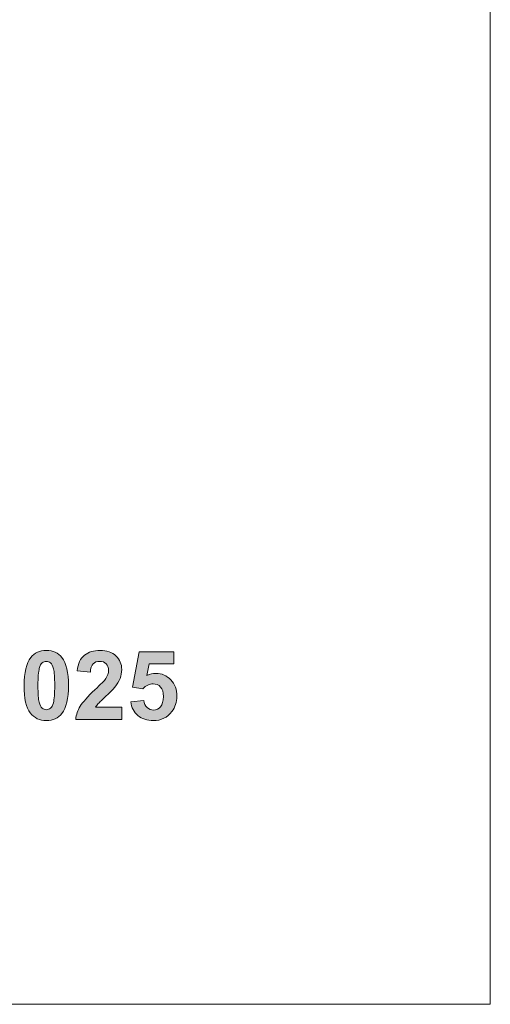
# Model space of a CAD drawing. Header units: millimetres. Extents: x 7 to 595, y -296 to -6.
# Tile 94 of 131: x 328 to 346, y -90 to -54. Entities that reach past the tile are written whole.
import ezdxf

# ---------------------------------------------------------------- set-up
doc = ezdxf.new("R2010")
doc.units = ezdxf.units.MM
doc.header["$MEASUREMENT"] = 0
doc.layers.add('Layer 1', color=7, linetype='Continuous', lineweight=0)

# ---------------------------------------------------------------- blocks, each defined once
blk = doc.blocks.new('Block_11')
at = {"layer": 'Layer 1', "true_color": 0x010101, "transparency": 33554687}
h = blk.add_hatch(color=18, dxfattribs=at)
edge = h.paths.add_edge_path()
edge.add_spline(control_points=[(329.309, -77.531), (329.251, -77.531), (329.199, -77.55), (329.154, -77.587), (329.109, -77.624), (329.074, -77.692), (329.049, -77.789), (329.016, -77.915), (328.999, -78.127), (328.999, -78.425), (328.999, -78.723), (329.014, -78.928), (329.044, -79.039), (329.073, -79.151), (329.11, -79.225), (329.155, -79.262), (329.2, -79.3), (329.251, -79.318), (329.309, -79.318), (329.367, -79.318), (329.419, -79.299), (329.464, -79.261), (329.509, -79.224), (329.544, -79.157), (329.569, -79.059), (329.602, -78.935), (329.619, -78.723), (329.619, -78.425), (329.619, -78.127), (329.604, -77.922), (329.574, -77.811), (329.545, -77.699), (329.508, -77.624), (329.463, -77.587), (329.418, -77.55), (329.367, -77.531), (329.309, -77.531)], knot_values=[0, 0, 0, 0, 1, 1, 1, 2, 2, 2, 3, 3, 3, 4, 4, 4, 5, 5, 5, 6, 6, 6, 7, 7, 7, 8, 8, 8, 9, 9, 9, 10, 10, 10, 11, 11, 11, 12, 12, 12, 12], degree=3, periodic=0)
edge = h.paths.add_edge_path()
edge.add_spline(control_points=[(329.309, -77.127), (329.554, -77.127), (329.746, -77.215), (329.885, -77.391), (330.049, -77.599), (330.132, -77.944), (330.132, -78.425), (330.132, -78.906), (330.049, -79.251), (329.883, -79.461), (329.746, -79.635), (329.554, -79.721), (329.309, -79.721), (329.062, -79.721), (328.864, -79.626), (328.713, -79.436), (328.562, -79.246), (328.486, -78.907), (328.486, -78.42), (328.486, -77.942), (328.569, -77.597), (328.735, -77.387), (328.873, -77.214), (329.064, -77.127), (329.309, -77.127), (329.309, -77.127), (329.309, -77.127), (329.309, -77.127)], knot_values=[0, 0, 0, 0, 1, 1, 1, 2, 2, 2, 3, 3, 3, 4, 4, 4, 5, 5, 5, 6, 6, 6, 7, 7, 7, 8, 8, 8, 9, 9, 9, 9], degree=3, periodic=0)
h = blk.add_hatch(color=18, dxfattribs=at)
edge = h.paths.add_edge_path()
edge.add_spline(control_points=[(332.096, -79.226), (332.096, -79.226), (332.096, -79.675), (332.096, -79.675), (332.096, -79.675), (330.394, -79.675), (330.394, -79.675), (330.413, -79.504), (330.468, -79.343), (330.56, -79.19), (330.652, -79.037), (330.834, -78.834), (331.106, -78.581), (331.324, -78.377), (331.458, -78.238), (331.508, -78.166), (331.574, -78.066), (331.608, -77.967), (331.608, -77.868), (331.608, -77.76), (331.579, -77.676), (331.521, -77.618), (331.463, -77.56), (331.383, -77.531), (331.281, -77.531), (331.179, -77.531), (331.099, -77.561), (331.039, -77.623), (330.979, -77.683), (330.945, -77.785), (330.936, -77.927), (330.936, -77.927), (330.451, -77.879), (330.451, -77.879), (330.48, -77.611), (330.57, -77.419), (330.722, -77.302), (330.874, -77.186), (331.064, -77.127), (331.293, -77.127), (331.543, -77.127), (331.739, -77.195), (331.882, -77.33), (332.025, -77.465), (332.096, -77.633), (332.096, -77.834), (332.096, -77.949), (332.076, -78.057), (332.035, -78.161), (331.994, -78.264), (331.93, -78.372), (331.84, -78.486), (331.782, -78.561), (331.675, -78.669), (331.522, -78.81), (331.368, -78.951), (331.271, -79.044), (331.23, -79.091), (331.189, -79.137), (331.156, -79.182), (331.13, -79.226), (331.13, -79.226), (332.096, -79.226), (332.096, -79.226)], knot_values=[0, 0, 0, 0, 1, 1, 1, 2, 2, 2, 3, 3, 3, 4, 4, 4, 5, 5, 5, 6, 6, 6, 7, 7, 7, 8, 8, 8, 9, 9, 9, 10, 10, 10, 11, 11, 11, 12, 12, 12, 13, 13, 13, 14, 14, 14, 15, 15, 15, 16, 16, 16, 17, 17, 17, 18, 18, 18, 19, 19, 19, 20, 20, 20, 21, 21, 21, 21], degree=3, periodic=0)
h = blk.add_hatch(color=18, dxfattribs=at)
edge = h.paths.add_edge_path()
edge.add_spline(control_points=[(332.43, -79.025), (332.43, -79.025), (332.915, -78.975), (332.915, -78.975), (332.929, -79.084), (332.969, -79.172), (333.037, -79.236), (333.106, -79.3), (333.184, -79.332), (333.273, -79.332), (333.375, -79.332), (333.461, -79.291), (333.531, -79.208), (333.601, -79.124), (333.637, -78.999), (333.637, -78.832), (333.637, -78.676), (333.602, -78.558), (333.531, -78.48), (333.462, -78.401), (333.371, -78.362), (333.259, -78.362), (333.119, -78.362), (332.994, -78.424), (332.883, -78.546), (332.883, -78.546), (332.49, -78.49), (332.49, -78.49), (332.49, -78.49), (332.738, -77.173), (332.738, -77.173), (332.738, -77.173), (334.022, -77.173), (334.022, -77.173), (334.022, -77.173), (334.022, -77.626), (334.022, -77.626), (334.022, -77.626), (333.106, -77.626), (333.106, -77.626), (333.106, -77.626), (333.03, -78.057), (333.03, -78.057), (333.138, -78.004), (333.248, -77.977), (333.362, -77.977), (333.577, -77.977), (333.76, -78.055), (333.91, -78.213), (334.061, -78.369), (334.136, -78.573), (334.136, -78.825), (334.136, -79.034), (334.075, -79.221), (333.954, -79.385), (333.789, -79.609), (333.56, -79.721), (333.267, -79.721), (333.033, -79.721), (332.842, -79.658), (332.694, -79.533), (332.546, -79.406), (332.459, -79.238), (332.43, -79.025)], knot_values=[0, 0, 0, 0, 1, 1, 1, 2, 2, 2, 3, 3, 3, 4, 4, 4, 5, 5, 5, 6, 6, 6, 7, 7, 7, 8, 8, 8, 9, 9, 9, 10, 10, 10, 11, 11, 11, 12, 12, 12, 13, 13, 13, 14, 14, 14, 15, 15, 15, 16, 16, 16, 17, 17, 17, 18, 18, 18, 19, 19, 19, 20, 20, 20, 21, 21, 21, 21], degree=3, periodic=0)
at = {"layer": 'Layer 1', "color": 242, "lineweight": 0, "true_color": 0xe32227}
blk.add_lwpolyline([(270.726, -90.21), (345.726, -90.21), (345.726, -15.21), (291.732, -15.21), (270.726, -40.223), (270.726, -55.21), (230.726, -55.21), (234.694, -60.317), (270.726, -62.645)], close=True, dxfattribs=at)
at = {"layer": 'Layer 1'}
for points, knots in [([(329.309, -77.127), (329.554, -77.127), (329.746, -77.215), (329.885, -77.391), (330.049, -77.599), (330.132, -77.944), (330.132, -78.425), (330.132, -78.906), (330.049, -79.251), (329.883, -79.461), (329.746, -79.635), (329.554, -79.721), (329.309, -79.721), (329.062, -79.721), (328.864, -79.626), (328.713, -79.436), (328.562, -79.246), (328.486, -78.907), (328.486, -78.42), (328.486, -77.942), (328.569, -77.597), (328.735, -77.387), (328.873, -77.214), (329.064, -77.127), (329.309, -77.127), (329.309, -77.127), (329.309, -77.127), (329.309, -77.127)], [0, 0, 0, 0, 1, 1, 1, 2, 2, 2, 3, 3, 3, 4, 4, 4, 5, 5, 5, 6, 6, 6, 7, 7, 7, 8, 8, 8, 9, 9, 9, 9]), ([(332.096, -79.226), (332.096, -79.226), (332.096, -79.675), (332.096, -79.675), (332.096, -79.675), (330.394, -79.675), (330.394, -79.675), (330.413, -79.504), (330.468, -79.343), (330.56, -79.19), (330.652, -79.037), (330.834, -78.834), (331.106, -78.581), (331.324, -78.377), (331.458, -78.238), (331.508, -78.166), (331.574, -78.066), (331.608, -77.967), (331.608, -77.868), (331.608, -77.76), (331.579, -77.676), (331.521, -77.618), (331.463, -77.56), (331.383, -77.531), (331.281, -77.531), (331.179, -77.531), (331.099, -77.561), (331.039, -77.623), (330.979, -77.683), (330.945, -77.785), (330.936, -77.927), (330.936, -77.927), (330.451, -77.879), (330.451, -77.879), (330.48, -77.611), (330.57, -77.419), (330.722, -77.302), (330.874, -77.186), (331.064, -77.127), (331.293, -77.127), (331.543, -77.127), (331.739, -77.195), (331.882, -77.33), (332.025, -77.465), (332.096, -77.633), (332.096, -77.834), (332.096, -77.949), (332.076, -78.057), (332.035, -78.161), (331.994, -78.264), (331.93, -78.372), (331.84, -78.486), (331.782, -78.561), (331.675, -78.669), (331.522, -78.81), (331.368, -78.951), (331.271, -79.044), (331.23, -79.091), (331.189, -79.137), (331.156, -79.182), (331.13, -79.226), (331.13, -79.226), (332.096, -79.226), (332.096, -79.226)], [0, 0, 0, 0, 1, 1, 1, 2, 2, 2, 3, 3, 3, 4, 4, 4, 5, 5, 5, 6, 6, 6, 7, 7, 7, 8, 8, 8, 9, 9, 9, 10, 10, 10, 11, 11, 11, 12, 12, 12, 13, 13, 13, 14, 14, 14, 15, 15, 15, 16, 16, 16, 17, 17, 17, 18, 18, 18, 19, 19, 19, 20, 20, 20, 21, 21, 21, 21]), ([(329.309, -77.531), (329.251, -77.531), (329.199, -77.55), (329.154, -77.587), (329.109, -77.624), (329.074, -77.692), (329.049, -77.789), (329.016, -77.915), (328.999, -78.127), (328.999, -78.425), (328.999, -78.723), (329.014, -78.928), (329.044, -79.039), (329.073, -79.151), (329.11, -79.225), (329.155, -79.262), (329.2, -79.3), (329.251, -79.318), (329.309, -79.318), (329.367, -79.318), (329.419, -79.299), (329.464, -79.261), (329.509, -79.224), (329.544, -79.157), (329.569, -79.059), (329.602, -78.935), (329.619, -78.723), (329.619, -78.425), (329.619, -78.127), (329.604, -77.922), (329.574, -77.811), (329.545, -77.699), (329.508, -77.624), (329.463, -77.587), (329.418, -77.55), (329.367, -77.531), (329.309, -77.531)], [0, 0, 0, 0, 1, 1, 1, 2, 2, 2, 3, 3, 3, 4, 4, 4, 5, 5, 5, 6, 6, 6, 7, 7, 7, 8, 8, 8, 9, 9, 9, 10, 10, 10, 11, 11, 11, 12, 12, 12, 12]), ([(332.43, -79.025), (332.43, -79.025), (332.915, -78.975), (332.915, -78.975), (332.929, -79.084), (332.969, -79.172), (333.037, -79.236), (333.106, -79.3), (333.184, -79.332), (333.273, -79.332), (333.375, -79.332), (333.461, -79.291), (333.531, -79.208), (333.601, -79.124), (333.637, -78.999), (333.637, -78.832), (333.637, -78.676), (333.602, -78.558), (333.531, -78.48), (333.462, -78.401), (333.371, -78.362), (333.259, -78.362), (333.119, -78.362), (332.994, -78.424), (332.883, -78.546), (332.883, -78.546), (332.49, -78.49), (332.49, -78.49), (332.49, -78.49), (332.738, -77.173), (332.738, -77.173), (332.738, -77.173), (334.022, -77.173), (334.022, -77.173), (334.022, -77.173), (334.022, -77.626), (334.022, -77.626), (334.022, -77.626), (333.106, -77.626), (333.106, -77.626), (333.106, -77.626), (333.03, -78.057), (333.03, -78.057), (333.138, -78.004), (333.248, -77.977), (333.362, -77.977), (333.577, -77.977), (333.76, -78.055), (333.91, -78.213), (334.061, -78.369), (334.136, -78.573), (334.136, -78.825), (334.136, -79.034), (334.075, -79.221), (333.954, -79.385), (333.789, -79.609), (333.56, -79.721), (333.267, -79.721), (333.033, -79.721), (332.842, -79.658), (332.694, -79.533), (332.546, -79.406), (332.459, -79.238), (332.43, -79.025)], [0, 0, 0, 0, 1, 1, 1, 2, 2, 2, 3, 3, 3, 4, 4, 4, 5, 5, 5, 6, 6, 6, 7, 7, 7, 8, 8, 8, 9, 9, 9, 10, 10, 10, 11, 11, 11, 12, 12, 12, 13, 13, 13, 14, 14, 14, 15, 15, 15, 16, 16, 16, 17, 17, 17, 18, 18, 18, 19, 19, 19, 20, 20, 20, 21, 21, 21, 21])]:
    blk.add_open_spline(points, degree=3, knots=knots, dxfattribs=at)

msp = doc.modelspace()

# ---------------------------------------------------------------- block references
at = {"layer": 'Layer 1'}
msp.add_blockref('Block_11', (0, 0), dxfattribs=at)

doc.saveas('drawing.dxf')
